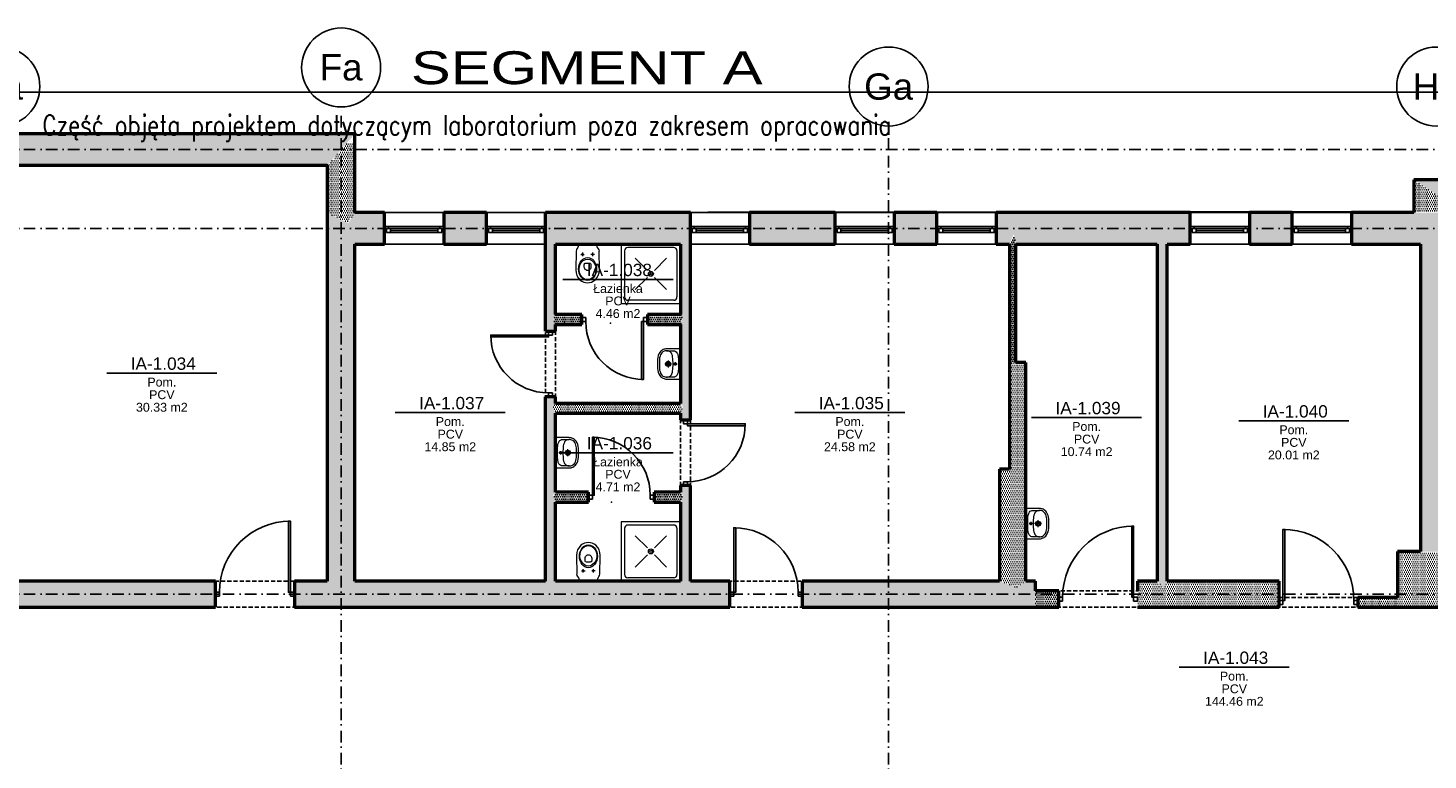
# Model space of a CAD drawing. Header units: millimetres. Extents: x 489 to 7736, y 461 to 5981.
# Tile 29 of 62: x 2387 to 4515, y 4858 to 5971. Entities that reach past the tile are written whole.
import ezdxf
from ezdxf.enums import TextEntityAlignment as Align

# ---------------------------------------------------------------- set-up
doc = ezdxf.new("R2010")
doc.units = ezdxf.units.MM
doc.linetypes.add('DOT___DASHED', pattern=[33.523888, 17.638888, -8.819444, 0.01, -7.055556])
doc.linetypes.add('HIDDEN', pattern=[9.525, 6.35, -3.175])
for name, color, linetype in [('WK-Drzwi IST', 8, 'Continuous'), ('WK-EtykPom', 161, 'Continuous'), ('WK-Okna', 143, 'Continuous'), ('WK-Opisy', 143, 'Continuous'), ('WK-Otwory', 9, 'Continuous'), ('WK-Siatka', 240, 'DOT___DASHED'), ('WK-Ściany', 7, 'Continuous')]:
    doc.layers.add(name, color=color, linetype=linetype)
doc.layers.add('WK-INSTALACJE WODKAN', color=170, linetype='Continuous', lineweight=5)
doc.layers.add('WK-Pomieszczenia', color=173, linetype='Continuous', plot=False)
doc.styles.add('Arial', font='micross.ttf', dxfattribs={"width": 0.9})
doc.styles.add('TAB_Simplex', font='simplex.shx', dxfattribs={"width": 0.8})
pattern_1 = [(360, (699.431, 930.084), (1.5875, 3.175), [0, -3.175])]
pattern_2 = [(0, (699.431, 930.084), (1.5875, 3.175), [0, -3.175])]
pattern_3 = [(360, (699.431, 930.084), (1.5875, 3.175), [0, -3.175])]

# ---------------------------------------------------------------- blocks, each defined once
blk = doc.blocks.new('J26b')
for p, q in [((-90, 90), (-90, 0)), ((0, 90), (-90, 90)), ((0, 0), (0, 90)), ((-85.1, 80.1), (-85.1, 9.9)), ((-10.3, 85.1), (-80.1, 85.1)), ((-50.3, 50.3), (-68.7, 68.7)), ((-39.7, 50.3), (-21.3, 68.7)), ((-5.3, 80.1), (-5.3, 9.9)), ((-68.7, 21.3), (-50.3, 39.7)), ((-39.7, 39.7), (-21.3, 21.3)), ((-90, 0), (0, 0)), ((-10.3, 4.9), (-80.1, 4.9))]:
    blk.add_line(p, q)
for radius in [3.78, 1.78]:
    blk.add_circle((-45, 45), radius)
for centre, start, end in [((-80.1, 80.1), 90, 180), ((-10.3, 80.1), 0, 90), ((-80.1, 9.9), 180, 270), ((-10.3, 9.9), 270, 0)]:
    blk.add_arc(centre, 5, start, end)
blk = doc.blocks.new('J50a')
for p, q in [((20.9, 0), (-20.9, 0)), ((-23, -2.1), (-23, -21)), ((-20, -21), (-20, -10.2)), ((-5.3, -18.7), (5.3, -18.7)), ((2.5, -7.7), (-2.5, -7.7)), ((0, -10.1), (0, -5.2)), ((0, -24), (0, -13.5)), ((20, -10.2), (20, -21)), ((23, -21), (23, -2.1))]:
    blk.add_line(p, q)
at = {"flags": 128}
for points in [[(-20.9, 0, 0.056329), (-22.2, -0.1, 0.274623), (-22.8, -0.7, 0.078029), (-23, -2.1, 0.987626)], [(20.9, 0, -0.056329), (22.2, -0.1, -0.274623), (22.8, -0.7, -0.078029), (23, -2.1, -0.987626)], [(-23, -21, 0.111521), (-21.8, -26.3, 0.123014), (-17.6, -31.3, 0.141312), (-7.1, -34.8, 0.026087), (7.1, -34.8, 0.141312), (17.6, -31.3, 0.123014), (21.8, -26.3, 0.111521), (23, -21)], [(-20, -10.2, -0.104891), (-19.5, -7.9, -0.153237), (-17.1, -5.3, -0.096443), (-12.1, -3.6, -0.04719), (-3.1, -3), (-2.7, -3, 0.009116), (2.7, -3), (3.1, -3, -0.053543), (12.9, -3.7, -0.091574), (17.4, -5.5, -0.166964), (19.7, -8.4, -0.062926), (20, -10.2, -1.040135)]]:
    blk.add_lwpolyline(points, format="xyb", dxfattribs=at)
blk.add_lwpolyline([(13.8, -30.3, 0.212121), (19.3, -24.8, 0.157769), (19.7, -18.5, 0.270169), (14.8, -13, 0.074819), (6, -11.4), (6, -11.4), (2.2, -11.2), (-2.2, -11.2), (-6, -11.4), (-6, -11.4, 0.074819), (-14.8, -13, 0.270169), (-19.7, -18.5, 0.157769), (-19.3, -24.8, 0.212121), (-13.8, -30.3, 0.110292), (-5, -32), (0, -32), (5, -32, 0.110292)], format="xyb", close=True, dxfattribs=at)
for centre, radius in [((0, -18.7), 3.78), ((0, -18.7), 2.33), ((0, -7.7), 1.73)]:
    blk.add_circle(centre, radius)
blk = doc.blocks.new('J20A')
at = {"color": 8}
for p, q in [((-10.5, -15.5), (-5, -15.5)), ((-7.7, -12.8), (-7.7, -18.1)), ((10.5, -15.5), (5, -15.5)), ((7.7, -12.8), (7.7, -18.1))]:
    blk.add_line(p, q, dxfattribs=at)
for points in [[(0, 0), (-13.2, 0, 0.361499), (-14, -0.7), (-14, -2, -0.113832), (-14.7, -4.9), (-16.1, -6.9, 0.160391), (-17.5, -10.3, -9.743295)], [(0, 0), (13.2, 0, -0.361499), (14, -0.7), (14, -2, 0.113832), (14.7, -4.9), (16.1, -6.9, -0.160391), (17.5, -10.3, 9.743295)], [(-17.5, -10.3), (-18, -38.9, 0.215306), (-11.3, -54.4, 0.363764), (11.3, -54.4, 0.215307), (18, -38.9), (17.5, -10.3)]]:
    blk.add_lwpolyline(points, format="xyb")
for points in [[(-9.3, -24.9, -0.495421), (9.3, -24.9, -0.34834), (9.3, -50.3, -0.494226), (-9.3, -50.3, -0.347612)], [(-12.8, -37.6, -0.225934), (-6.5, -24.9, -0.33442), (6.5, -24.9, -0.225682), (12.8, -37.6, -0.205421), (8.2, -50.3, -0.442489), (-8.2, -50.3, -0.205423)], [(-2.9, -28.8), (2.9, -28.8, -0.480655), (5, -31), (5, -34.7, -0.244457), (2.5, -39.1, -0.328114), (-2.5, -39.1, -0.243111), (-5, -34.8), (-5, -31, -0.480295), (-2.9, -28.8)]]:
    blk.add_lwpolyline(points, format="xyb", close=True)
for centre in [(-7.7, -15.5), (7.7, -15.5)]:
    blk.add_circle(centre, 1.15, dxfattribs=at)
for p in [(-35, 0), (35, 0), (-35, -120), (35, -120)]:
    blk.add_point(p)
blk = doc.blocks.new('WK_Pow_tag_01_50')
at = {"color": 0, "linetype": 'ByBlock'}
blk.add_line((-2.789, 0), (2.789, 0), dxfattribs=at)
at = {"color": 0, "linetype": 'ByBlock', "style": 'Arial'}
for tag, height, p in [('POWIERZCHNIE:NUMERAUTO', 0.625, (0.071, 0.482)), ('POWIERZCHNIE_WYKOŃCZENIE:POSADZKA', 0.45, (0, -1.091)), ('POWIERZCHNIE:NAZWA', 0.45, (0, -0.455)), ('POWIERZCHNIE_STYL:POWOBLICZ', 0.45, (0, -1.728))]:
    blk.add_attdef(tag, text='', height=height, dxfattribs=at).set_placement(p, align=Align.MIDDLE)
blk = doc.blocks.new('BubbleDef')
at = {"color": 0, "linetype": 'Continuous'}
blk.add_circle((0, 0), 1.5, dxfattribs=at)
at = {"color": 0, "linetype": 'Continuous', "style": 'Arial'}
blk.add_attdef('LABEL', text='', height=1, dxfattribs=at).set_placement((0, 0), align=Align.MIDDLE)

msp = doc.modelspace()

# ---------------------------------------------------------------- hatches: boundary and pattern name
at = {"layer": 'WK-Ściany', "linetype": 'Continuous', "lineweight": -3}
h = msp.add_hatch(dxfattribs=at)
h.set_pattern_fill('DOTS', color=253, scale=2, style=0)
h.set_pattern_definition([(2e-11, (699.431, 930.084), (1.5875, 3.175), [0, -3.175])])
h.paths.add_polyline_path([(2841.68, 5761.81), (2883.68, 5809.81), (2323.68, 5809.81), (2323.68, 5794.81), (2365.68, 5794.81), (2365.68, 5761.81)], flags=0)
h = msp.add_hatch(dxfattribs=at)
h.set_pattern_fill('DOTS', color=253, scale=2, style=0)
h.set_pattern_definition([(2e-12, (699.431, 930.084), (1.5875, 3.175), [0, -3.175])])
h.paths.add_polyline_path([(2883.68, 5809.81), (2841.68, 5761.81), (2841.68, 5689.81), (2873.68, 5673.81), (2883.68, 5689.81)], flags=0)
h = msp.add_hatch(dxfattribs=at)
h.set_pattern_fill('DOTS', color=253, scale=2, style=0)
h.set_pattern_definition(pattern_1)
h.paths.add_polyline_path([(4566.68, 5689.81), (4566.68, 5691.81), (4493.68, 5739.81), (4493.68, 5689.81), (4551.68, 5689.81)], flags=0)
h = msp.add_hatch(dxfattribs=at)
h.set_pattern_fill('DOTS', color=253, scale=2, style=0)
h.set_pattern_definition(pattern_2)
h.paths.add_polyline_path([(4493.68, 5739.81), (4566.68, 5691.81), (4695.68, 5691.81), (4695.68, 5739.81)], flags=0)
h.paths.add_polyline_path([(4785.68, 5739.81), (4785.68, 5691.81), (4825.68, 5691.81), (4825.68, 5739.81)], flags=0)
h.paths.add_polyline_path([(4915.68, 5739.81), (4915.68, 5691.81), (4955.68, 5691.81), (4955.68, 5739.81)], flags=0)
h.paths.add_polyline_path([(5045.68, 5739.81), (5045.68, 5691.81), (5085.68, 5691.81), (5085.68, 5739.81)], flags=0)
h.paths.add_polyline_path([(5175.68, 5739.81), (5175.68, 5691.81), (5215.68, 5691.81), (5215.68, 5739.81)], flags=0)
h.paths.add_polyline_path([(5305.68, 5739.81), (5305.68, 5691.81), (5345.68, 5691.81), (5345.68, 5739.81)], flags=0)
h.paths.add_polyline_path([(5435.68, 5739.81), (5435.68, 5691.81), (5765.68, 5691.81), (5813.68, 5739.81)], flags=0)
h = msp.add_hatch(dxfattribs=at)
h.set_pattern_fill('DOTS', color=253, scale=2, style=0)
h.set_pattern_definition([(2e-12, (699.431, 930.084), (1.5875, 3.175), [0, -3.175])])
h.paths.add_polyline_path([(2883.68, 5641.81), (2873.68, 5673.81), (2841.68, 5689.81), (2841.68, 5129.81), (2869.68, 5119.98), (2883.68, 5129.81)], flags=0)
h = msp.add_hatch(dxfattribs=at)
h.set_pattern_fill('DOTS', color=253, scale=2, style=0)
h.set_pattern_definition([(2e-11, (699.431, 930.084), (1.5875, 3.175), [0, -3.175])])
h.paths.add_polyline_path([(4118.68, 5641.81), (4153.68, 5641.81), (4153.68, 5689.81), (3858.68, 5689.81), (3858.68, 5641.81), (3878.68, 5641.81), (3885.35, 5656.98), (3888.68, 5641.81), (4103.68, 5641.81), (4113.68, 5656.56)], flags=0)
h.paths.add_polyline_path([(4243.68, 5689.81), (4243.68, 5641.81), (4308.68, 5641.81), (4308.68, 5689.81)], flags=0)
h.paths.add_polyline_path([(4398.68, 5689.81), (4398.68, 5641.81), (4503.68, 5641.81), (4551.68, 5641.81), (4551.68, 5689.81), (4493.68, 5689.81)], flags=0)
h.paths.add_polyline_path([(3483.68, 5689.81), (3483.68, 5641.81), (3613.68, 5641.81), (3613.68, 5689.81)], flags=0)
h.paths.add_polyline_path([(3703.68, 5689.81), (3703.68, 5641.81), (3768.68, 5641.81), (3768.68, 5689.81)], flags=0)
h.paths.add_polyline_path([(2883.68, 5689.81), (2873.68, 5673.81), (2883.68, 5641.81), (2928.68, 5641.81), (2928.68, 5689.81)], flags=0)
h.paths.add_polyline_path([(3018.68, 5689.81), (3018.68, 5641.81), (3083.68, 5641.81), (3083.68, 5689.81)], flags=0)
h.paths.add_polyline_path([(3173.68, 5689.81), (3188.68, 5641.81), (3378.68, 5641.81), (3393.68, 5689.81)], flags=0)
h = msp.add_hatch(dxfattribs=at)
h.set_pattern_fill('DOTS', color=253, scale=2, style=0)
h.set_pattern_definition(pattern_1)
h.paths.add_polyline_path([(3173.68, 5534.81), (3184.93, 5529.81), (3188.68, 5534.81), (3188.68, 5641.81), (3173.68, 5689.81)], flags=0)
h.paths.add_polyline_path([(3173.68, 5399.81), (3184.93, 5394.81), (3188.68, 5399.81), (3188.68, 5409.81), (3173.68, 5409.81)], flags=0)
h.paths.add_polyline_path([(3173.68, 5509.81), (3188.68, 5509.81), (3188.68, 5519.81), (3184.93, 5529.81), (3173.68, 5534.81)], flags=0)
h.paths.add_polyline_path([(3173.68, 5129.81), (3178.68, 5117.73), (3188.68, 5129.81), (3188.68, 5249.81), (3184.93, 5259.81), (3173.68, 5264.81)], flags=0)
h.paths.add_polyline_path([(3173.68, 5264.81), (3184.93, 5259.81), (3188.68, 5264.81), (3188.68, 5384.81), (3184.93, 5394.81), (3173.68, 5399.81)], flags=0)
h = msp.add_hatch(dxfattribs=at)
h.set_pattern_fill('DOTS', color=253, scale=2, style=0)
h.set_pattern_definition(pattern_3)
h.paths.add_polyline_path([(3393.68, 5689.81), (3378.68, 5641.81), (3378.68, 5534.81), (3382.43, 5529.81), (3393.68, 5534.81)], flags=0)
h.paths.add_polyline_path([(3393.68, 5534.81), (3382.43, 5529.81), (3378.68, 5519.81), (3378.68, 5399.81), (3382.43, 5394.81), (3393.68, 5399.81)], flags=0)
h.paths.add_polyline_path([(3393.68, 5399.81), (3382.43, 5394.81), (3378.68, 5384.81), (3378.68, 5374.81), (3393.68, 5374.81)], flags=0)
h.paths.add_polyline_path([(3393.68, 5274.81), (3378.68, 5274.81), (3378.68, 5264.81), (3382.43, 5259.81), (3393.68, 5264.81)], flags=0)
h.paths.add_polyline_path([(3393.68, 5264.81), (3382.43, 5259.81), (3378.68, 5249.81), (3378.68, 5129.81), (3388.68, 5117.73), (3393.68, 5129.81)], flags=0)
h = msp.add_hatch(dxfattribs=at)
h.set_pattern_fill('DOTS', color=253, scale=2, style=0)
h.set_pattern_definition(pattern_3)
h.paths.add_polyline_path([(3888.68, 5641.81), (3885.35, 5656.98), (3878.68, 5641.81), (3878.68, 5461.81), (3888.68, 5461.81)], flags=0)
h = msp.add_hatch(dxfattribs=at)
h.set_pattern_fill('DOTS', color=253, scale=2, style=0)
h.set_pattern_definition(pattern_3)
h.paths.add_polyline_path([(4118.68, 5641.81), (4113.68, 5656.56), (4103.68, 5641.81), (4103.68, 5129.81), (4113.68, 5117.73), (4118.68, 5129.81)], flags=0)
h = msp.add_hatch(dxfattribs=at)
h.set_pattern_fill('DOTS', color=253, scale=2, style=0)
h.set_pattern_definition([(360, (699.431, 930.084), (1.5875, 3.175), [0, -3.175])])
h.paths.add_polyline_path([(4551.68, 5641.81), (4503.68, 5641.81), (4503.68, 5174.68), (4551.68, 5174.68)], flags=0)
h = msp.add_hatch(dxfattribs=at)
h.set_pattern_fill('DOTS', color=253, scale=2, style=0)
h.set_pattern_definition(pattern_2)
h.paths.add_polyline_path([(3188.68, 5534.81), (3184.93, 5529.81), (3188.68, 5519.81), (3228.68, 5519.81), (3228.68, 5534.81)], flags=0)
h.paths.add_polyline_path([(3328.68, 5534.81), (3328.68, 5519.81), (3378.68, 5519.81), (3382.43, 5529.81), (3378.68, 5534.81)], flags=0)
h = msp.add_hatch(dxfattribs=at)
h.set_pattern_fill('DOTS', color=253, scale=2, style=0)
h.set_pattern_definition(pattern_3)
h.paths.add_polyline_path([(3888.68, 5461.81), (3878.68, 5461.81), (3878.68, 5299.81), (3903.68, 5299.81), (3903.68, 5461.81)], flags=0)
h = msp.add_hatch(dxfattribs=at)
h.set_pattern_fill('DOTS', color=253, scale=2, style=0)
h.set_pattern_definition(pattern_2)
h.paths.add_polyline_path([(3188.68, 5399.81), (3184.93, 5394.81), (3188.68, 5384.81), (3378.68, 5384.81), (3382.43, 5394.81), (3378.68, 5399.81)], flags=0)
h = msp.add_hatch(dxfattribs=at)
h.set_pattern_fill('DOTS', color=253, scale=2, style=0)
h.set_pattern_definition([(5e-12, (699.431, 930.084), (1.5875, 3.175), [0, -3.175])])
h.paths.add_polyline_path([(3903.68, 5299.81), (3878.68, 5299.81), (3863.68, 5299.81), (3863.68, 5129.81), (3890.35, 5119.81), (3903.68, 5129.81)], flags=0)
h = msp.add_hatch(dxfattribs=at)
h.set_pattern_fill('DOTS', color=253, scale=2, style=0)
h.set_pattern_definition(pattern_2)
h.paths.add_polyline_path([(3188.68, 5264.81), (3184.93, 5259.81), (3188.68, 5249.81), (3238.68, 5249.81), (3238.68, 5264.81)], flags=0)
h.paths.add_polyline_path([(3338.68, 5264.81), (3338.68, 5249.81), (3378.68, 5249.81), (3382.43, 5259.81), (3378.68, 5264.81)], flags=0)
h = msp.add_hatch(dxfattribs=at)
h.set_pattern_fill('DOTS', color=253, scale=2, style=0)
h.set_pattern_definition([(6e-13, (699.431, 930.084), (1.5875, 3.175), [0, -3.175])])
h.paths.add_polyline_path([(4468.72, 5104.81), (4468.72, 5089.81), (4551.68, 5089.81), (4551.68, 5174.68), (4503.68, 5174.68), (4468.72, 5174.68)], flags=0)
h = msp.add_hatch(dxfattribs=at)
h.set_pattern_fill('DOTS', color=253, scale=2, style=0)
h.set_pattern_definition(pattern_1)
h.paths.add_polyline_path([(3918.68, 5089.81), (3918.68, 5114.81), (3918.68, 5129.81), (3903.68, 5129.81), (3890.35, 5119.81), (3903.68, 5089.81)], flags=0)
h.paths.add_polyline_path([(3903.68, 5089.81), (3890.35, 5119.81), (3863.68, 5129.81), (3563.68, 5129.81), (3563.68, 5089.81)], flags=0)
h.paths.add_polyline_path([(3453.68, 5089.81), (3453.68, 5129.81), (3393.68, 5129.81), (3388.68, 5117.73), (3393.68, 5089.81)], flags=0)
h.paths.add_polyline_path([(3393.68, 5089.81), (3388.68, 5117.73), (3378.68, 5129.81), (3188.68, 5129.81), (3178.68, 5117.73), (3173.68, 5089.81)], flags=0)
h.paths.add_polyline_path([(3173.68, 5089.81), (3178.68, 5117.73), (3173.68, 5129.81), (2883.68, 5129.81), (2869.68, 5119.98), (2883.68, 5089.81)], flags=0)
h.paths.add_polyline_path([(2883.68, 5089.81), (2869.68, 5119.98), (2841.68, 5129.81), (2791.68, 5129.81), (2791.68, 5089.81)], flags=0)
h.paths.add_polyline_path([(2671.68, 5089.81), (2671.68, 5129.81), (2365.68, 5129.81), (2337.68, 5119.98), (2323.68, 5089.81)], flags=0)
h.paths.add_polyline_path([(2323.68, 5089.81), (2337.68, 5119.98), (2323.68, 5129.81), (2153.68, 5129.81), (2153.68, 5089.81)], flags=0)
h.paths.add_polyline_path([(2033.68, 5089.81), (2033.68, 5129.81), (1873.68, 5129.81), (1868.68, 5117.73), (1873.68, 5089.81)], flags=0)
h.paths.add_polyline_path([(1873.68, 5089.81), (1868.68, 5117.73), (1858.68, 5129.81), (1843.68, 5129.81), (1843.68, 5089.81)], flags=0)
h.paths.add_polyline_path([(1723.68, 5089.81), (1723.68, 5129.81), (1338.68, 5129.81), (1333.68, 5117.73), (1338.68, 5089.81)], flags=0)
h.paths.add_polyline_path([(1076.68, 5089.81), (1090.18, 5109.81), (1076.68, 5129.81), (1021.68, 5129.81), (1021.68, 5089.81)], flags=0)
h.paths.add_polyline_path([(811.68, 5089.81), (811.68, 5129.81), (721.68, 5129.81), (709.02, 5103.14), (721.68, 5089.81)], flags=0)
h.paths.add_polyline_path([(1338.68, 5089.81), (1333.68, 5117.73), (1323.68, 5129.81), (1281.68, 5129.81), (1286.68, 5101.89), (1296.68, 5089.81)], flags=0)
h.paths.add_polyline_path([(1281.68, 5089.81), (1286.68, 5101.89), (1281.68, 5129.81), (1103.68, 5129.81), (1090.18, 5109.81), (1103.68, 5089.81)], flags=0)
h = msp.add_hatch(dxfattribs=at)
h.set_pattern_fill('DOTS', color=253, scale=2, style=0)
h.set_pattern_definition(pattern_1)
h.paths.add_polyline_path([(4288.68, 5089.81), (4288.68, 5104.81), (4288.68, 5129.81), (4118.68, 5129.81), (4113.68, 5117.73), (4118.68, 5089.81)], flags=0)
h.paths.add_polyline_path([(4118.68, 5089.81), (4113.68, 5117.73), (4103.68, 5129.81), (4073.68, 5129.81), (4073.68, 5114.81), (4073.68, 5089.81)], flags=0)
h = msp.add_hatch(dxfattribs=at)
h.set_pattern_fill('DOTS', color=253, scale=2, style=0)
h.set_pattern_definition(pattern_1)
h.paths.add_polyline_path([(3953.68, 5089.81), (3953.68, 5114.81), (3918.68, 5114.81), (3918.68, 5089.81)], flags=0)
h = msp.add_hatch(dxfattribs=at)
h.set_pattern_fill('DOTS', color=253, scale=2, style=0)
h.set_pattern_definition([(360, (699.431, 930.084), (1.5875, 3.175), [0, -3.175])])
h.paths.add_polyline_path([(4468.72, 5089.81), (4468.72, 5104.81), (4408.68, 5104.81), (4408.68, 5089.81)], flags=0)
h.paths.add_polyline_path([(4288.68, 5089.81), (4288.68, 5104.81)], flags=0)

# ---------------------------------------------------------------- linework, layer by layer
at = {"layer": 'WK-Drzwi IST', "color": 8, "linetype": 'Continuous', "lineweight": -3}
for points in [[(3234.68, 5530.31), (3228.68, 5530.31), (3228.68, 5524.31), (3234.68, 5524.31)], [(3322.68, 5524.31), (3319.68, 5524.31), (3319.68, 5436.31), (3322.68, 5436.31)], [(3322.68, 5530.31), (3328.68, 5530.31), (3328.68, 5524.31), (3322.68, 5524.31)], [(3178.18, 5503.81), (3178.18, 5500.81), (3090.18, 5500.81), (3090.18, 5503.81)], [(3184.18, 5503.81), (3184.18, 5509.81), (3178.18, 5509.81), (3178.18, 5503.81)], [(3184.18, 5415.81), (3184.18, 5409.81), (3178.18, 5409.81), (3178.18, 5415.81)], [(3383.18, 5368.81), (3383.18, 5374.81), (3389.18, 5374.81), (3389.18, 5368.81)], [(3389.18, 5368.81), (3389.18, 5365.81), (3477.18, 5365.81), (3477.18, 5368.81)], [(3244.68, 5260.31), (3247.68, 5260.31), (3247.68, 5348.31), (3244.68, 5348.31)], [(3383.18, 5280.81), (3383.18, 5274.81), (3389.18, 5274.81), (3389.18, 5280.81)], [(3244.68, 5254.31), (3238.68, 5254.31), (3238.68, 5260.31), (3244.68, 5260.31)], [(3332.68, 5254.31), (3338.68, 5254.31), (3338.68, 5260.31), (3332.68, 5260.31)], [(2785.68, 5112.81), (2782.68, 5112.81), (2782.68, 5220.81), (2785.68, 5220.81)], [(3459.68, 5112.81), (3462.68, 5112.81), (3462.68, 5210.81), (3459.68, 5210.81)], [(4067.68, 5105.31), (4064.68, 5105.31), (4064.68, 5213.31), (4067.68, 5213.31)], [(4294.68, 5100.31), (4297.68, 5100.31), (4297.68, 5208.31), (4294.68, 5208.31)], [(2677.68, 5106.81), (2671.68, 5106.81), (2671.68, 5112.81), (2677.68, 5112.81)], [(2785.68, 5106.81), (2791.68, 5106.81), (2791.68, 5112.81), (2785.68, 5112.81)], [(3459.68, 5106.81), (3453.68, 5106.81), (3453.68, 5112.81), (3459.68, 5112.81)], [(3557.68, 5106.81), (3563.68, 5106.81), (3563.68, 5112.81), (3557.68, 5112.81)], [(3959.68, 5099.31), (3953.68, 5099.31), (3953.68, 5105.31), (3959.68, 5105.31)], [(4067.68, 5099.31), (4073.68, 5099.31), (4073.68, 5105.31), (4067.68, 5105.31)], [(4294.68, 5094.31), (4288.68, 5094.31), (4288.68, 5100.31), (4294.68, 5100.31)], [(4402.68, 5094.31), (4408.68, 5094.31), (4408.68, 5100.31), (4402.68, 5100.31)]]:
    msp.add_lwpolyline(points, close=True, dxfattribs=at)
for centre, radius, start, end in [((3322.68, 5524.31), 88, 180, 270), ((3389.18, 5368.81), 88, 270, 0), ((3244.68, 5260.31), 88, 0, 90), ((3459.68, 5112.81), 98, 0, 90), ((4294.68, 5100.31), 108, 0, 90)]:
    msp.add_arc(centre, radius, start, end, dxfattribs=at)
at = {"layer": 'WK-Drzwi IST', "color": 8, "linetype": 'Continuous', "lineweight": -3, "extrusion": (0, 0, -1)}
for centre, radius, start, end in [((-3178.18, 5503.81), 88, 270, 0), ((-2785.68, 5112.81), 108, 0, 90), ((-4067.68, 5105.31), 108, 0, 90)]:
    msp.add_arc(centre, radius, start, end, dxfattribs=at)
at = {"layer": 'WK-Okna', "color": 143, "linetype": 'Continuous', "lineweight": -3}
for p, q in [((2928.68, 5689.81), (3018.68, 5689.81)), ((3083.68, 5689.81), (3173.68, 5689.81)), ((3393.68, 5689.81), (3483.68, 5689.81)), ((3613.68, 5689.81), (3703.68, 5689.81)), ((3768.68, 5689.81), (3858.68, 5689.81)), ((4153.68, 5689.81), (4243.68, 5689.81)), ((4308.68, 5689.81), (4398.68, 5689.81)), ((2934.68, 5668.81), (3012.68, 5668.81)), ((2937.68, 5659.81), (2937.68, 5665.81)), ((2937.68, 5662.81), (3009.68, 5662.81)), ((3009.68, 5659.81), (3009.68, 5665.81)), ((3089.68, 5668.81), (3167.68, 5668.81)), ((3092.68, 5659.81), (3092.68, 5665.81)), ((3092.68, 5662.81), (3164.68, 5662.81)), ((3164.68, 5659.81), (3164.68, 5665.81)), ((3399.68, 5668.81), (3477.68, 5668.81)), ((3402.68, 5659.81), (3402.68, 5665.81)), ((3402.68, 5662.81), (3474.68, 5662.81)), ((3474.68, 5659.81), (3474.68, 5665.81)), ((3619.68, 5668.81), (3697.68, 5668.81)), ((3622.68, 5659.81), (3622.68, 5665.81)), ((3622.68, 5662.81), (3694.68, 5662.81)), ((3694.68, 5659.81), (3694.68, 5665.81)), ((3774.68, 5668.81), (3852.68, 5668.81)), ((3777.68, 5659.81), (3777.68, 5665.81)), ((3777.68, 5662.81), (3849.68, 5662.81)), ((3849.68, 5659.81), (3849.68, 5665.81)), ((4159.68, 5668.81), (4237.68, 5668.81)), ((4162.68, 5659.81), (4162.68, 5665.81)), ((4162.68, 5662.81), (4234.68, 5662.81)), ((4234.68, 5659.81), (4234.68, 5665.81)), ((4314.68, 5668.81), (4392.68, 5668.81)), ((4317.68, 5659.81), (4317.68, 5665.81)), ((4317.68, 5662.81), (4389.68, 5662.81)), ((4389.68, 5659.81), (4389.68, 5665.81)), ((2928.68, 5641.81), (3018.68, 5641.81)), ((3083.68, 5641.81), (3173.68, 5641.81)), ((3393.68, 5641.81), (3483.68, 5641.81)), ((3613.68, 5641.81), (3703.68, 5641.81)), ((3768.68, 5641.81), (3858.68, 5641.81)), ((4153.68, 5641.81), (4243.68, 5641.81)), ((4308.68, 5641.81), (4398.68, 5641.81))]:
    msp.add_line(p, q, dxfattribs=at)
for points in [[(2934.68, 5668.81), (2928.68, 5668.81), (2928.68, 5662.81), (2931.68, 5662.81), (2931.68, 5665.81), (2934.68, 5665.81)], [(2931.68, 5659.81), (2931.68, 5665.81), (3015.68, 5665.81), (3015.68, 5659.81)], [(3012.68, 5668.81), (3018.68, 5668.81), (3018.68, 5662.81), (3015.68, 5662.81), (3015.68, 5665.81), (3012.68, 5665.81)], [(3089.68, 5668.81), (3083.68, 5668.81), (3083.68, 5662.81), (3086.68, 5662.81), (3086.68, 5665.81), (3089.68, 5665.81)], [(3086.68, 5659.81), (3086.68, 5665.81), (3170.68, 5665.81), (3170.68, 5659.81)], [(3167.68, 5668.81), (3173.68, 5668.81), (3173.68, 5662.81), (3170.68, 5662.81), (3170.68, 5665.81), (3167.68, 5665.81)], [(3399.68, 5668.81), (3393.68, 5668.81), (3393.68, 5662.81), (3396.68, 5662.81), (3396.68, 5665.81), (3399.68, 5665.81)], [(3396.68, 5659.81), (3396.68, 5665.81), (3480.68, 5665.81), (3480.68, 5659.81)], [(3477.68, 5668.81), (3483.68, 5668.81), (3483.68, 5662.81), (3480.68, 5662.81), (3480.68, 5665.81), (3477.68, 5665.81)], [(3619.68, 5668.81), (3613.68, 5668.81), (3613.68, 5662.81), (3616.68, 5662.81), (3616.68, 5665.81), (3619.68, 5665.81)], [(3616.68, 5659.81), (3616.68, 5665.81), (3700.68, 5665.81), (3700.68, 5659.81)], [(3697.68, 5668.81), (3703.68, 5668.81), (3703.68, 5662.81), (3700.68, 5662.81), (3700.68, 5665.81), (3697.68, 5665.81)], [(3774.68, 5668.81), (3768.68, 5668.81), (3768.68, 5662.81), (3771.68, 5662.81), (3771.68, 5665.81), (3774.68, 5665.81)], [(3771.68, 5659.81), (3771.68, 5665.81), (3855.68, 5665.81), (3855.68, 5659.81)], [(3852.68, 5668.81), (3858.68, 5668.81), (3858.68, 5662.81), (3855.68, 5662.81), (3855.68, 5665.81), (3852.68, 5665.81)], [(4159.68, 5668.81), (4153.68, 5668.81), (4153.68, 5662.81), (4156.68, 5662.81), (4156.68, 5665.81), (4159.68, 5665.81)], [(4156.68, 5659.81), (4156.68, 5665.81), (4240.68, 5665.81), (4240.68, 5659.81)], [(4237.68, 5668.81), (4243.68, 5668.81), (4243.68, 5662.81), (4240.68, 5662.81), (4240.68, 5665.81), (4237.68, 5665.81)], [(4314.68, 5668.81), (4308.68, 5668.81), (4308.68, 5662.81), (4311.68, 5662.81), (4311.68, 5665.81), (4314.68, 5665.81)], [(4311.68, 5659.81), (4311.68, 5665.81), (4395.68, 5665.81), (4395.68, 5659.81)], [(4392.68, 5668.81), (4398.68, 5668.81), (4398.68, 5662.81), (4395.68, 5662.81), (4395.68, 5665.81), (4392.68, 5665.81)]]:
    msp.add_lwpolyline(points, close=True, dxfattribs=at)
at = {"layer": 'WK-Opisy', "ltscale": 1.3}
msp.add_lwpolyline([(673.68, 5873.08), (5813.68, 5873.08)], dxfattribs=at)
at = {"layer": 'WK-Opisy'}
msp.add_lwpolyline([(673.68, 5689.81), (673.68, 4219.81), (893.68, 4219.81), (1183.68, 4219.81), (4553.68, 4219.8), (4553.68, 3218.31), (5747.68, 3218.31), (5747.68, 4239.81), (5813.68, 4239.81), (5813.68, 4787.81), (5813.68, 5739.81), (4493.68, 5739.81), (4493.68, 5691.81), (2883.68, 5689.81), (2883.68, 5809.81), (2323.68, 5809.81), (2323.68, 5689.81)], close=True, dxfattribs=at)
at = {"layer": 'WK-Otwory', "color": 9, "linetype": 'HIDDEN', "lineweight": -3}
for p, q in [((2928.68, 5689.81), (3018.68, 5689.81)), ((3083.68, 5689.81), (3173.68, 5689.81)), ((3393.68, 5689.81), (3483.68, 5689.81)), ((3613.68, 5689.81), (3703.68, 5689.81)), ((3768.68, 5689.81), (3858.68, 5689.81)), ((4153.68, 5689.81), (4243.68, 5689.81)), ((4308.68, 5689.81), (4398.68, 5689.81)), ((2928.68, 5641.81), (3018.68, 5641.81)), ((3083.68, 5641.81), (3173.68, 5641.81)), ((3393.68, 5641.81), (3483.68, 5641.81)), ((3613.68, 5641.81), (3703.68, 5641.81)), ((3768.68, 5641.81), (3858.68, 5641.81)), ((4153.68, 5641.81), (4243.68, 5641.81)), ((4308.68, 5641.81), (4398.68, 5641.81))]:
    msp.add_line(p, q, dxfattribs=at)
at = {"layer": 'WK-Otwory', "color": 9, "linetype": 'Continuous', "lineweight": -3}
for p, q in [((2928.68, 5689.81), (2928.68, 5641.81)), ((3018.68, 5689.81), (3018.68, 5641.81)), ((3083.68, 5689.81), (3083.68, 5641.81)), ((3173.68, 5689.81), (3173.68, 5641.81)), ((3393.68, 5689.81), (3393.68, 5641.81)), ((3483.68, 5689.81), (3483.68, 5641.81)), ((3613.68, 5689.81), (3613.68, 5641.81)), ((3703.68, 5689.81), (3703.68, 5641.81)), ((3768.68, 5689.81), (3768.68, 5641.81)), ((3858.68, 5689.81), (3858.68, 5641.81)), ((4153.68, 5689.81), (4153.68, 5641.81)), ((4243.68, 5689.81), (4243.68, 5641.81)), ((4308.68, 5689.81), (4308.68, 5641.81)), ((4398.68, 5689.81), (4398.68, 5641.81))]:
    msp.add_line(p, q, dxfattribs=at)
at = {"layer": 'WK-Pomieszczenia', "color": 173, "linetype": 'HIDDEN', "lineweight": -3}
for p, q in [((2841.68, 5761.81), (2365.68, 5761.81)), ((2841.68, 5129.81), (2841.68, 5761.81)), ((3173.68, 5641.81), (2883.68, 5641.81)), ((2883.68, 5641.81), (2883.68, 5129.81)), ((3173.68, 5129.81), (3173.68, 5641.81)), ((3378.68, 5641.81), (3188.68, 5641.81)), ((3188.68, 5641.81), (3188.68, 5534.81)), ((3378.68, 5534.81), (3378.68, 5641.81)), ((3878.68, 5641.81), (3393.68, 5641.81)), ((3393.68, 5129.81), (3393.68, 5641.81)), ((3878.68, 5299.81), (3878.68, 5641.81)), ((4103.68, 5641.81), (3888.68, 5641.81)), ((3888.68, 5641.81), (3888.68, 5461.81)), ((4103.68, 5129.81), (4103.68, 5641.81)), ((4503.68, 5641.81), (4118.68, 5641.81)), ((4118.68, 5641.81), (4118.68, 5129.81)), ((4503.68, 5174.68), (4503.68, 5641.81)), ((3188.68, 5534.81), (3228.68, 5534.81)), ((3228.68, 5534.81), (3228.68, 5519.81)), ((3328.68, 5519.81), (3328.68, 5534.81)), ((3328.68, 5534.81), (3378.68, 5534.81)), ((3188.68, 5519.81), (3188.68, 5399.81)), ((3228.68, 5519.81), (3188.68, 5519.81)), ((3378.68, 5519.81), (3328.68, 5519.81)), ((3378.68, 5399.81), (3378.68, 5519.81)), ((3888.68, 5461.81), (3903.68, 5461.81)), ((3903.68, 5129.81), (3903.68, 5461.81)), ((3188.68, 5399.81), (3378.68, 5399.81)), ((3378.68, 5384.81), (3188.68, 5384.81)), ((3188.68, 5384.81), (3188.68, 5264.81)), ((3378.68, 5264.81), (3378.68, 5384.81)), ((3863.68, 5129.81), (3863.68, 5299.81)), ((3863.68, 5299.81), (3878.68, 5299.81)), ((3188.68, 5264.81), (3238.68, 5264.81)), ((3238.68, 5264.81), (3238.68, 5249.81)), ((3338.68, 5249.81), (3338.68, 5264.81)), ((3338.68, 5264.81), (3378.68, 5264.81)), ((3188.68, 5249.81), (3188.68, 5129.81)), ((3238.68, 5249.81), (3188.68, 5249.81)), ((3378.68, 5249.81), (3338.68, 5249.81)), ((3378.68, 5129.81), (3378.68, 5249.81)), ((4468.72, 5104.81), (4468.72, 5174.68)), ((4468.72, 5174.68), (4503.68, 5174.68)), ((2365.68, 5129.81), (2841.68, 5129.81)), ((2883.68, 5129.81), (3173.68, 5129.81)), ((3188.68, 5129.81), (3378.68, 5129.81)), ((3393.68, 5129.81), (3863.68, 5129.81)), ((3903.68, 5129.81), (3918.68, 5129.81)), ((3918.68, 5129.81), (3918.68, 5114.81)), ((4073.68, 5114.81), (4073.68, 5129.81)), ((4073.68, 5129.81), (4103.68, 5129.81)), ((4118.68, 5129.81), (4288.68, 5129.81)), ((4288.68, 5129.81), (4288.68, 5104.81)), ((3918.68, 5114.81), (4073.68, 5114.81)), ((4566.68, 5089.81), (1296.68, 5089.81)), ((4288.68, 5104.81), (4468.72, 5104.81))]:
    msp.add_line(p, q, dxfattribs=at)
at = {"layer": 'WK-Siatka', "color": 240, "linetype": 'DOT___DASHED', "lineweight": -3}
for p, q in [((2862.68, 5785.65), (2862.68, 5850.54)), ((3695.18, 5785.65), (3695.18, 5821.53)), ((699.43, 5785.65), (5789.68, 5785.65)), ((2862.68, 3640.81), (2862.68, 5785.65)), ((3695.18, 3640.81), (3695.18, 5785.65)), ((699.43, 5665.81), (5789.68, 5665.81)), ((699.43, 5109.81), (5789.68, 5109.81))]:
    msp.add_line(p, q, dxfattribs=at)
at = {"layer": 'WK-Ściany', "color": 7, "linetype": 'Continuous', "lineweight": 50}
for p, q in [((2883.68, 5809.81), (2323.68, 5809.81)), ((2883.68, 5689.81), (2883.68, 5809.81)), ((2365.68, 5761.81), (2841.68, 5761.81)), ((2841.68, 5761.81), (2841.68, 5689.81)), ((4493.68, 5739.81), (4493.68, 5689.81)), ((4695.68, 5739.81), (4493.68, 5739.81)), ((2841.68, 5689.81), (2841.68, 5129.81)), ((2928.68, 5689.81), (2883.68, 5689.81)), ((2928.68, 5641.81), (2928.68, 5689.81)), ((3018.68, 5689.81), (3018.68, 5641.81)), ((3083.68, 5689.81), (3018.68, 5689.81)), ((3083.68, 5641.81), (3083.68, 5689.81)), ((3393.68, 5689.81), (3173.68, 5689.81)), ((3173.68, 5509.81), (3173.68, 5689.81)), ((3393.68, 5374.81), (3393.68, 5689.81)), ((3483.68, 5689.81), (3483.68, 5641.81)), ((3613.68, 5689.81), (3483.68, 5689.81)), ((3613.68, 5641.81), (3613.68, 5689.81)), ((3703.68, 5689.81), (3703.68, 5641.81)), ((3768.68, 5689.81), (3703.68, 5689.81)), ((3768.68, 5641.81), (3768.68, 5689.81)), ((4153.68, 5689.81), (3858.68, 5689.81)), ((3858.68, 5689.81), (3858.68, 5641.81)), ((4153.68, 5641.81), (4153.68, 5689.81)), ((4243.68, 5689.81), (4243.68, 5641.81)), ((4308.68, 5689.81), (4243.68, 5689.81)), ((4308.68, 5641.81), (4308.68, 5689.81)), ((4398.68, 5689.81), (4398.68, 5641.81)), ((4493.68, 5689.81), (4398.68, 5689.81)), ((2883.68, 5641.81), (2928.68, 5641.81)), ((2883.68, 5129.81), (2883.68, 5641.81)), ((3018.68, 5641.81), (3083.68, 5641.81)), ((3188.68, 5641.81), (3378.68, 5641.81)), ((3188.68, 5534.81), (3188.68, 5641.81)), ((3378.68, 5641.81), (3378.68, 5534.81)), ((3483.68, 5641.81), (3613.68, 5641.81)), ((3703.68, 5641.81), (3768.68, 5641.81)), ((3858.68, 5641.81), (3878.68, 5641.81)), ((3878.68, 5641.81), (3878.68, 5461.81)), ((3888.68, 5641.81), (4103.68, 5641.81)), ((3888.68, 5461.81), (3888.68, 5641.81)), ((4103.68, 5641.81), (4103.68, 5129.81)), ((4118.68, 5641.81), (4153.68, 5641.81)), ((4118.68, 5129.81), (4118.68, 5641.81)), ((4243.68, 5641.81), (4308.68, 5641.81)), ((4398.68, 5641.81), (4503.68, 5641.81)), ((4503.68, 5641.81), (4503.68, 5174.68)), ((3228.68, 5534.81), (3188.68, 5534.81)), ((3228.68, 5519.81), (3228.68, 5534.81)), ((3328.68, 5534.81), (3328.68, 5519.81)), ((3378.68, 5534.81), (3328.68, 5534.81)), ((3188.68, 5509.81), (3188.68, 5519.81)), ((3188.68, 5519.81), (3228.68, 5519.81)), ((3328.68, 5519.81), (3378.68, 5519.81)), ((3378.68, 5519.81), (3378.68, 5399.81)), ((3173.68, 5509.81), (3188.68, 5509.81)), ((3878.68, 5461.81), (3878.68, 5299.81)), ((3903.68, 5461.81), (3888.68, 5461.81)), ((3903.68, 5299.81), (3903.68, 5461.81)), ((3173.68, 5129.81), (3173.68, 5409.81)), ((3188.68, 5409.81), (3173.68, 5409.81)), ((3188.68, 5399.81), (3188.68, 5409.81)), ((3378.68, 5399.81), (3188.68, 5399.81)), ((3188.68, 5264.81), (3188.68, 5384.81)), ((3188.68, 5384.81), (3378.68, 5384.81)), ((3378.68, 5384.81), (3378.68, 5374.81)), ((3378.68, 5374.81), (3393.68, 5374.81)), ((3878.68, 5299.81), (3863.68, 5299.81)), ((3863.68, 5299.81), (3863.68, 5129.81)), ((3903.68, 5129.81), (3903.68, 5299.81)), ((3238.68, 5264.81), (3188.68, 5264.81)), ((3238.68, 5249.81), (3238.68, 5264.81)), ((3338.68, 5264.81), (3338.68, 5249.81)), ((3378.68, 5264.81), (3338.68, 5264.81)), ((3393.68, 5274.81), (3378.68, 5274.81)), ((3378.68, 5274.81), (3378.68, 5264.81)), ((3393.68, 5129.81), (3393.68, 5274.81)), ((3188.68, 5129.81), (3188.68, 5249.81)), ((3188.68, 5249.81), (3238.68, 5249.81)), ((3338.68, 5249.81), (3378.68, 5249.81)), ((3378.68, 5249.81), (3378.68, 5129.81)), ((4503.68, 5174.68), (4468.72, 5174.68)), ((4468.72, 5174.68), (4468.72, 5104.81)), ((2671.68, 5129.81), (2365.68, 5129.81)), ((2671.68, 5089.81), (2671.68, 5129.81)), ((2841.68, 5129.81), (2791.68, 5129.81)), ((2791.68, 5129.81), (2791.68, 5089.81)), ((3173.68, 5129.81), (2883.68, 5129.81)), ((3378.68, 5129.81), (3188.68, 5129.81)), ((3453.68, 5129.81), (3393.68, 5129.81)), ((3453.68, 5089.81), (3453.68, 5129.81)), ((3863.68, 5129.81), (3563.68, 5129.81)), ((3563.68, 5129.81), (3563.68, 5089.81)), ((3918.68, 5129.81), (3903.68, 5129.81)), ((3918.68, 5114.81), (3918.68, 5129.81)), ((4103.68, 5129.81), (4073.68, 5129.81)), ((4073.68, 5129.81), (4073.68, 5114.81)), ((4288.68, 5129.81), (4118.68, 5129.81)), ((4288.68, 5104.81), (4288.68, 5129.81)), ((3953.68, 5114.81), (3918.68, 5114.81)), ((3953.68, 5089.81), (3953.68, 5114.81)), ((2153.68, 5089.81), (2671.68, 5089.81)), ((2791.68, 5089.81), (3453.68, 5089.81)), ((3563.68, 5089.81), (3918.68, 5089.81)), ((3918.68, 5089.81), (3953.68, 5089.81)), ((4073.68, 5089.81), (4288.68, 5089.81)), ((4288.68, 5089.81), (4288.68, 5104.81)), ((4468.72, 5104.81), (4408.68, 5104.81)), ((4408.68, 5104.81), (4408.68, 5089.81)), ((4408.68, 5089.81), (4468.72, 5089.81)), ((4468.72, 5089.81), (4551.68, 5089.81))]:
    msp.add_line(p, q, dxfattribs=at)

# ---------------------------------------------------------------- block references
at = {"layer": 'WK-EtykPom', "color": 161, "linetype": 'Continuous', "lineweight": -3, "ltscale": 1.3, "xscale": 30, "yscale": 30, "zscale": 40}
for p, values in [((3283.68, 5588.31), {'POWIERZCHNIE_WYKOŃCZENIE:POSADZKA': 'PCV', 'POWIERZCHNIE:NUMERAUTO': 'IA-1.038', 'POWIERZCHNIE:NAZWA': 'Łazienka', 'POWIERZCHNIE_STYL:POWOBLICZ': '4.46 m2'}), ((2590.18, 5445.81), {'POWIERZCHNIE_WYKOŃCZENIE:POSADZKA': 'PCV', 'POWIERZCHNIE:NUMERAUTO': 'IA-1.034', 'POWIERZCHNIE:NAZWA': 'Pom.', 'POWIERZCHNIE_STYL:POWOBLICZ': '30.33 m2'}), ((3028.68, 5385.81), {'POWIERZCHNIE_WYKOŃCZENIE:POSADZKA': 'PCV', 'POWIERZCHNIE:NUMERAUTO': 'IA-1.037', 'POWIERZCHNIE:NAZWA': 'Pom.', 'POWIERZCHNIE_STYL:POWOBLICZ': '14.85 m2'}), ((3636.18, 5385.81), {'POWIERZCHNIE_WYKOŃCZENIE:POSADZKA': 'PCV', 'POWIERZCHNIE:NUMERAUTO': 'IA-1.035', 'POWIERZCHNIE:NAZWA': 'Pom.', 'POWIERZCHNIE_STYL:POWOBLICZ': '24.58 m2'}), ((3996.18, 5378.31), {'POWIERZCHNIE_WYKOŃCZENIE:POSADZKA': 'PCV', 'POWIERZCHNIE:NUMERAUTO': 'IA-1.039', 'POWIERZCHNIE:NAZWA': 'Pom.', 'POWIERZCHNIE_STYL:POWOBLICZ': '10.74 m2'}), ((4311.18, 5373.31), {'POWIERZCHNIE_WYKOŃCZENIE:POSADZKA': 'PCV', 'POWIERZCHNIE:NUMERAUTO': 'IA-1.040', 'POWIERZCHNIE:NAZWA': 'Pom.', 'POWIERZCHNIE_STYL:POWOBLICZ': '20.01 m2'}), ((3283.68, 5324.81), {'POWIERZCHNIE_WYKOŃCZENIE:POSADZKA': 'PCV', 'POWIERZCHNIE:NUMERAUTO': 'IA-1.036', 'POWIERZCHNIE:NAZWA': 'Łazienka', 'POWIERZCHNIE_STYL:POWOBLICZ': '4.71 m2'}), ((4220.69, 4998.75), {'POWIERZCHNIE_WYKOŃCZENIE:POSADZKA': 'PCV', 'POWIERZCHNIE:NUMERAUTO': 'IA-1.043', 'POWIERZCHNIE:NAZWA': 'Pom.', 'POWIERZCHNIE_STYL:POWOBLICZ': '144.46 m2'})]:
    msp.add_blockref('WK_Pow_tag_01_50', p, dxfattribs=at).add_auto_attribs(values)
at = {"layer": 'WK-INSTALACJE WODKAN', "color": 170, "linetype": 'Continuous', "lineweight": 5}
for name, p in [('J20A', (3237.45, 5641.81)), ('J26b', (3378.68, 5551.7)), ('J26b', (3378.68, 5129.81))]:
    msp.add_blockref(name, p, dxfattribs=at)
for name, p, rotation in [('J50a', (3378.68, 5459.81), 269.9999999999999), ('J50a', (3188.68, 5324.81), 89.99999999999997), ('J20A', (3238.68, 5129.81), 180), ('J50a', (3903.68, 5217.04), 89.99999999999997)]:
    msp.add_blockref(name, p, dxfattribs=dict(at, rotation=rotation))
at = {"layer": 'WK-Siatka', "color": 240, "linetype": 'DOT___DASHED', "lineweight": -3, "ltscale": 1.3, "xscale": 40, "yscale": 40, "zscale": 40}
for p, values in [((2862.68, 5910.54), {'LABEL': 'Fa'}), ((2344.68, 5881.53), {'LABEL': 'Ea'}), ((3695.18, 5881.53), {'LABEL': 'Ga'}), ((4527.68, 5881.53), {'LABEL': 'Ha'})]:
    msp.add_blockref('BubbleDef', p, dxfattribs=at).add_auto_attribs(values)

# ---------------------------------------------------------------- texts
at = {"layer": 'WK-Opisy', "lineweight": 18, "style": 'TAB_Simplex', "width": 0.8}
msp.add_text('Część objęta projektem dotyczącym laboratorium poza zakresem opracowania', height=30, dxfattribs=at).set_placement((2408.44, 5807.93))
at = {"layer": 'WK-Opisy', "insert": (2968.76, 5935.14), "char_height": 50, "width": 602.6891, "attachment_point": 1, "style": 'Arial'}
msp.add_mtext('{\\W1.3;SEGMENT A}', dxfattribs=at)

doc.saveas('drawing.dxf')
